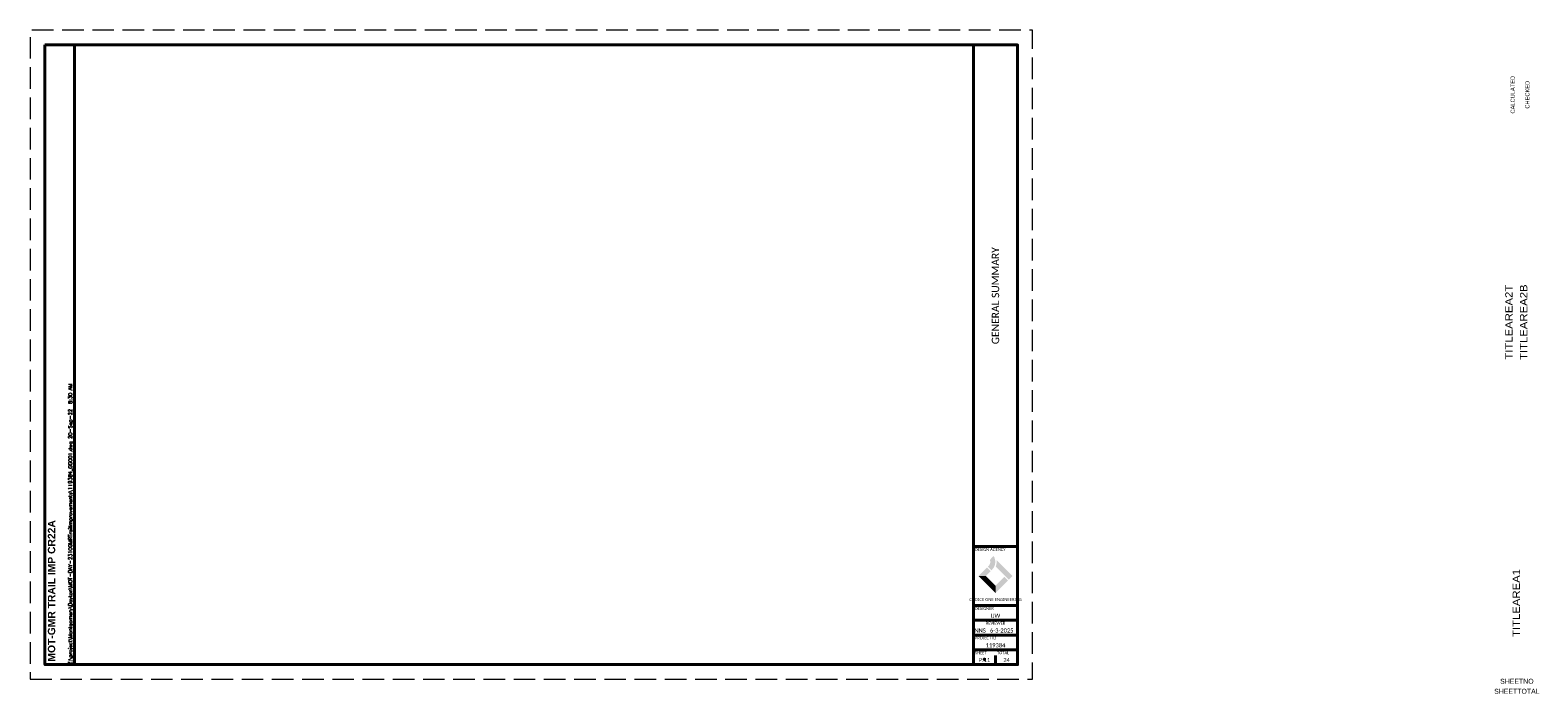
# Paper-space layout 'Layout1' of a CAD drawing. Header units: feet. Extents: x -1.5 to 49.6, y -1.1 to 21.4.
import ezdxf
from ezdxf.enums import TextEntityAlignment as Align

# ---------------------------------------------------------------- set-up
doc = ezdxf.new("R2010")
doc.units = ezdxf.units.FT
doc.header["$MEASUREMENT"] = 0
doc.linetypes.add('DGN Style 3', pattern=[1.025364, 0.732403, -0.292961])
doc.linetypes.add('OhDOT_USTN3', pattern=[0.22, 0.165, -0.055])
doc.layers.add('SH_Border', color=7, linetype='Continuous')
doc.layers.add('SH_Data', color=7, linetype='Continuous')
doc.layers.add('SH_Cut_Line', color=7, linetype='OhDOT_USTN3', lineweight=0, plot=False)
doc.layers.add('SH_Data (Construction)', color=7, linetype='Continuous', lineweight=0)
doc.layers.add('ST_Text', color=7, linetype='Continuous', lineweight=13)
doc.styles.add('DwgStamp', font='romans.shx')
doc.styles.add('Font 70-Main Title', font='txt', dxfattribs={"width": 1.15, "height": 0.25})
doc.styles.add('ONE1', font='trebuc.ttf')
doc.styles.add('Straight-Normal', font='font30.shx', dxfattribs={"height": 0.14})
doc.styles.add('Straight-Sub Title', font='font30.shx', dxfattribs={"height": 0.17})
doc.styles.add('Style-Calibri', font='calibri.ttf')
doc.styles.add('Text - LeftTop 0.1', font='arial.ttf', dxfattribs={"height": 0.1})

psp = doc.layouts.get("Layout1")

# ---------------------------------------------------------------- hatches: boundary and pattern name
at = {"layer": 'SH_Data', "true_color": 0x94d500}
h = psp.add_hatch(color=62, dxfattribs=at)
h.dxf.hatch_style = 1
h.paths.add_polyline_path([(31.081, 3.039), (30.96, 3.159), (30.676, 2.875), (30.917, 2.875)])
h.paths.add_polyline_path([(31.671, 2.723), (31.551, 2.843), (31.25, 2.542), (31.25, 2.301)])
at = {"layer": 'SH_Data', "true_color": 0x82bc00}
h = psp.add_hatch(color=62, dxfattribs=at)
h.dxf.hatch_style = 1
h.set_gradient(color1=(124, 43, 133), color2=(85, 50, 120), rotation=315, tint=1)
h.paths.add_polyline_path([(31.06, 3.425), (31.185, 3.551, -0.353311), (31.137, 3.095), (31.113, 3.071), (30.992, 3.191), (31.017, 3.216, 0.299693)])
h.paths.add_polyline_path([(31.285, 3.414, -0.134467), (31.259, 3.199), (31.583, 2.875), (31.703, 2.755), (31.824, 2.875)])
h = psp.add_hatch(color=62, dxfattribs=at)
h.dxf.hatch_style = 1
h.paths.add_polyline_path([(30.917, 2.875), (30.676, 2.875), (31.25, 2.301), (31.25, 2.542)])

# ---------------------------------------------------------------- linework, layer by layer
at = {"layer": 'SH_Border', "color": 7, "linetype": 'Continuous', "lineweight": 40}
for p, q in [((30.5, -0.125), (30.5, 20.875)), ((30.5, 3.875), (32, 3.875)), ((30.5, 1.875), (32, 1.875)), ((30.5, 1.375), (32, 1.375)), ((30.5, 0.875), (32, 0.875)), ((30.5, 0.375), (32, 0.375)), ((30.5, 0.375), (32, 0.375))]:
    psp.add_line(p, q, dxfattribs=at)
at = {"layer": 'SH_Border', "color": 7, "linetype": 'Continuous', "lineweight": 40, "flags": 128}
for points in [[(-1, 20.875), (0, 20.875), (0, -0.125), (-1, -0.125), (-1, 20.875)], [(0, 20.875), (32, 20.875), (32, -0.125), (0, -0.125), (0, 20.875)]]:
    psp.add_lwpolyline(points, close=True, dxfattribs=at)
at = {"layer": 'SH_Cut_Line', "color": 7, "linetype": 'DGN Style 3', "lineweight": 0, "flags": 128}
psp.add_lwpolyline([(-1.5, -0.625), (32.5, -0.625), (32.5, 21.375), (-1.5, 21.375), (-1.5, -0.625)], close=True, dxfattribs=at)
at = {"layer": 'SH_Data', "color": 7, "lineweight": 40}
psp.add_line((31.25, -0.125), (31.25, 0.175), dxfattribs=at)
at = {"layer": 'SH_Data (Construction)', "color": 7, "lineweight": 40}
psp.add_point((30.875, 0.05), dxfattribs=at)

# ---------------------------------------------------------------- texts
at = {"layer": 'SH_Border', "color": 7, "linetype": 'Continuous', "style": 'DwgStamp'}
psp.add_text('Z:\\project\\Montgomery\\Dayton\\MOT-DAY-2310GMRTrailImprovements\\119384_GG001.dwg 20-Sep-22  8:30 AM', height=0.125, rotation=90, dxfattribs=at).set_placement((-0.075, -0.125))
at = {"layer": 'SH_Data', "style": 'ONE1', "width": 0.85}
psp.add_text('CHOICE ONE ENGINEERING', height=0.1, dxfattribs=at).set_placement((31.25, 2.027), align=Align.CENTER)
at = {"layer": 'SH_Data', "insert": (-0.9, -0.025), "char_height": 0.25, "attachment_point": 1, "rotation": 90, "style": 'Style-Calibri'}
psp.add_mtext('{\\fArial|b1|i0|c0|p34;\\W1;MOT-GMR TRAIL IMP CR22A}', dxfattribs=at)
at = {"layer": 'SH_Data', "linetype": 'Continuous', "char_height": 0.1, "line_spacing_factor": 0.6, "style": 'Text - LeftTop 0.1'}
for s, insert, attachment_point in [('\\fCalibri|b0|i0|c00|p39;DESIGN AGENCY', (30.55, 3.825), 1), ('\\fCalibri|b0|i0|c00|p39;DESIGNER', (30.55, 1.825), 1), ('\\fCalibri|b0|i0|c00|p39;REVIEWER', (31.25, 1.325), 2), ('\\fCalibri|b0|i0|c00|p39;PROJECT ID', (30.55, 0.825), 1), ('\\fCalibri|b0|i0|c00|p39;SHEET', (30.55, 0.325), 1), ('\\fCalibri|b0|i0|c00|p39;TOTAL', (31.3, 0.325), 1)]:
    psp.add_mtext(s, dxfattribs=dict(at, insert=insert, attachment_point=attachment_point))
at = {"layer": 'SH_Data', "char_height": 0.14, "attachment_point": 5, "style": 'Style-Calibri'}
for s, insert in [('IJW', (31.25, 1.527)), ('NNS', (30.728, 1.027)), ('6-3-2025', (31.46, 1.027))]:
    psp.add_mtext(s, dxfattribs=dict(at, insert=insert))
at = {"layer": 'SH_Data', "style": 'Straight-Normal'}
for tag, text, p in [('CALCULATED', 'CALCULATED', (48.907, 19.188)), ('CHECKED', 'CHECKED', (49.407, 19.188))]:
    psp.add_attdef(tag, text=text, height=0.14, rotation=90, dxfattribs=at).set_placement(p, align=Align.BOTTOM_CENTER)
at = {"layer": 'SH_Data', "style": 'Font 70-Main Title', "width": 1.15, "flags": 8}
for tag, text, p in [('TITLEAREA2T', 'GG001', (48.668, 11.476)), ('TITLEAREA2B', 'TITLE BLOCK TITLE LINE 2', (49.168, 11.476))]:
    psp.add_attdef(tag, text=text, height=0.25, rotation=90, dxfattribs=at).set_placement(p, align=Align.MIDDLE_CENTER)
at = {"layer": 'SH_Data', "style": 'Font 70-Main Title', "width": 1.15}
psp.add_attdef('TITLEAREA1', text='MOTDAY2310', height=0.25, rotation=90, dxfattribs=at).set_placement((48.918, 1.96), align=Align.MIDDLE_CENTER)
at = {"layer": 'SH_Data', "style": 'Straight-Sub Title'}
for tag, text, p in [('SHEETTOTAL', '125', (48.938, -1.168)), ('SHEETNO', '11', (48.938, -0.829))]:
    psp.add_attdef(tag, text=text, height=0.17, dxfattribs=at).set_placement(p, align=Align.BOTTOM_CENTER)
at = {"layer": 'ST_Text', "color": 7, "linetype": 'Continuous', "lineweight": 0, "insert": (31.25, 12.375), "char_height": 0.25, "width": 6.58591, "attachment_point": 5, "rotation": 90, "line_spacing_factor": 0.6, "style": 'Style-Calibri'}
psp.add_mtext('GENERAL SUMMARY', dxfattribs=at)
at = {"layer": 'ST_Text', "color": 7, "linetype": 'Continuous', "lineweight": 0, "char_height": 0.14, "attachment_point": 5, "line_spacing_factor": 0.6, "style": 'Style-Calibri'}
for s, insert in [('119384', (31.25, 0.527)), ('P.11', (30.875, 0.027)), ('24', (31.625, 0.027))]:
    psp.add_mtext(s, dxfattribs=dict(at, insert=insert))

doc.saveas('drawing.dxf')
